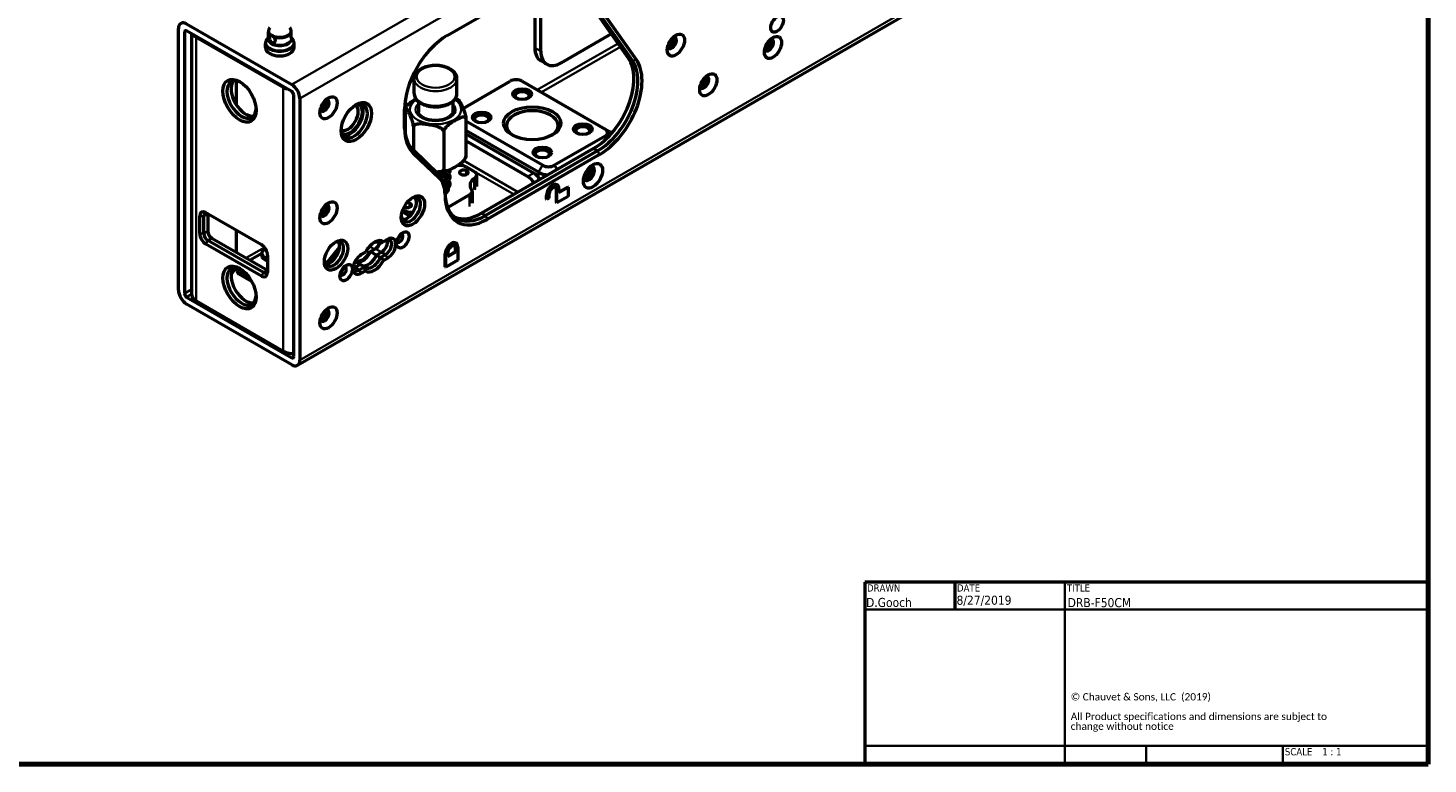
# Paper-space layout 'Sheet_1' of a CAD drawing. Header units: millimetres. Extents: x 0.8 to 58.3, y 0.8 to 58.3.
# Tile 15 of 42: x 39 to 58.3, y 0.8 to 10.9. Entities that reach past the tile are written whole.
import ezdxf
from ezdxf.enums import TextEntityAlignment as Align

# ---------------------------------------------------------------- set-up
doc = ezdxf.new("R2010")
doc.units = ezdxf.units.MM
for name, color, linetype, lineweight in [('Border (ISO)', 7, 'Continuous', 70), ('Title (ISO)', 7, 'Continuous', 50), ('Visible (ISO)', 7, 'Continuous', 50), ('Visible Narrow (ISO)', 7, 'Continuous', 35)]:
    doc.layers.add(name, color=color, linetype=linetype, lineweight=lineweight)
doc.styles.add('Note Text (ISO)', font='tahoma.ttf')
doc.styles.add('Text Style38', font='tahoma.ttf')
doc.styles.add('Text Style39', font='tahoma.ttf')

# ---------------------------------------------------------------- blocks, each defined once
blk = doc.blocks.new('Borders Chauvet')
at = {"layer": 'Border (ISO)'}
for p, q in [((58.268, 58.268), (58.268, 0.787)), ((58.268, 0.787), (0.787, 0.787))]:
    blk.add_line(p, q, dxfattribs=at)
blk = doc.blocks.new('Title Blocks Chauvet')
at = {"layer": 'Title (ISO)'}
for p, q in [((16.335, 5.738), (8.585, 5.738)), ((8.585, 5.738), (8.585, 3.233)), ((9.823, 5.738), (9.823, 5.363)), ((16.335, 3.233), (16.335, 5.738)), ((8.585, 3.233), (16.335, 3.233))]:
    blk.add_line(p, q, dxfattribs=at)
at = {"layer": 'Title (ISO)', "lineweight": 35}
for p, q in [((11.335, 3.233), (11.335, 5.738)), ((8.585, 5.363), (16.335, 5.363)), ((11.335, 3.483), (8.585, 3.483)), ((16.335, 3.483), (11.335, 3.483)), ((12.455, 3.483), (12.455, 3.233)), ((14.335, 3.483), (14.335, 3.233))]:
    blk.add_line(p, q, dxfattribs=at)
at = {"layer": 'Title (ISO)', "style": 'Text Style38'}
for s, p in [('DRAWN', (8.615, 5.708)), ('DATE', (9.853, 5.708)), ('TITLE', (11.365, 5.708))]:
    blk.add_text(s, height=0.1, dxfattribs=at).set_placement(p, align=Align.TOP_LEFT)
at = {"layer": 'Title (ISO)', "insert": (11.418, 4.209), "char_height": 0.1, "width": 3.79714, "attachment_point": 1, "line_spacing_factor": 0.80967, "style": 'Note Text (ISO)'}
blk.add_mtext('\\fCalibri|b0|i0;\\H0.1000;© Chauvet & Sons, LLC  (2019)\\P\\fCalibri|b0|i0;\\H0.1000;\\P\\fCalibri|b0|i0;\\H0.1000;All Product specifications and dimensions are subject to change without notice \\P', dxfattribs=at)
at = {"layer": 'Title (ISO)', "insert": (14.365, 3.453), "char_height": 0.1, "attachment_point": 1, "style": 'Note Text (ISO)'}
blk.add_mtext('\\fTahoma|b0|i0;\\H0.1000;SCALE', dxfattribs=at)
at = {"layer": 'Title (ISO)'}
for tag, p, height, style in [('AUTHOR_001', (8.602, 5.396), 0.125, 'Text Style39'), ('CREATION_DATE_001', (9.847, 5.427), 0.125, 'Text Style39'), ('TITLE_001', (11.376, 5.394), 0.125, 'Text Style39'), ('Initial_View_Scale_001', (14.88, 3.353), 0.1, 'Text Style38')]:
    blk.add_attdef(tag, p, '', height=height, dxfattribs=dict(at, style=style))

psp = doc.layouts.new('Sheet_1')

# ---------------------------------------------------------------- linework, layer by layer
at = {"layer": 'Visible (ISO)'}
for p, q in [((42.7104, 6.27898), (56.62425, 14.31215)), ((44.76962, 10.81935), (46.1185, 11.59812)), ((46.06001, 10.60473), (46.06001, 11.56436)), ((46.51716, 11.57113), (47.26619, 10.50552)), ((45.97649, 11.51614), (45.97649, 10.65295)), ((46.57284, 11.53898), (47.32187, 10.47337)), ((47.37382, 10.48729), (46.62479, 11.5529)), ((41.07268, 7.31544), (41.07268, 10.91574)), ((41.1562, 10.86752), (41.1562, 7.26722)), ((41.18404, 10.98003), (42.63166, 10.14424)), ((42.63166, 10.04781), (41.18404, 10.88359)), ((41.25722, 7.24632), (41.25722, 10.84134)), ((41.31488, 10.79841), (42.51195, 10.10728)), ((42.30993, 10.79312), (42.29252, 10.77066)), ((42.30993, 10.78233), (42.30993, 10.87246)), ((42.62489, 10.78233), (42.62489, 10.87246)), ((42.62489, 10.79312), (42.64229, 10.77066)), ((46.3384, 10.444), (47.02912, 10.84279)), ((42.27056, 10.65375), (42.27056, 10.70943)), ((42.66426, 10.65375), (42.66426, 10.70943)), ((46.14155, 10.4245), (46.05803, 10.47272)), ((44.31678, 10.02209), (44.31678, 10.22461)), ((44.90521, 10.02209), (44.90521, 10.22461)), ((41.87166, 9.86167), (41.87166, 10.19627)), ((44.98913, 9.81769), (45.63547, 10.19086)), ((45.8025, 10.19086), (46.94389, 9.53187)), ((42.6595, 6.39929), (42.6595, 9.99959)), ((42.74301, 9.95137), (42.74301, 6.35107)), ((44.37478, 9.91103), (44.37478, 9.76975)), ((44.84722, 9.91103), (44.84722, 9.76975)), ((44.185, 9.5393), (44.185, 9.80676)), ((44.19384, 9.80214), (44.19384, 9.46247)), ((45.02816, 9.67307), (45.02816, 9.15874)), ((46.08089, 9.03362), (45.02816, 9.64141)), ((44.30562, 9.56129), (44.30562, 9.24111)), ((44.72278, 9.49676), (44.72278, 8.98243)), ((46.02521, 8.93718), (45.02816, 9.51283)), ((45.02816, 9.46461), (45.96118, 8.92593)), ((46.94389, 9.53187), (46.99957, 9.49973)), ((44.65798, 8.90336), (44.29675, 9.24962)), ((45.87767, 8.87771), (45.02816, 9.36817)), ((46.78401, 9.26276), (45.24288, 8.37299)), ((46.94389, 9.43544), (46.24792, 9.03362)), ((44.30233, 9.20138), (44.66356, 8.85512)), ((46.83969, 9.23062), (45.29856, 8.34085)), ((46.86753, 9.1824), (45.3264, 8.29263)), ((44.76848, 8.90003), (44.76848, 8.86499)), ((45.02738, 9.01502), (45.14114, 8.94934)), ((45.0425, 8.90986), (45.0425, 8.95807)), ((45.17573, 8.90109), (45.17573, 8.74036)), ((44.76848, 8.8036), (44.76848, 8.76862)), ((44.76848, 8.70715), (44.76848, 8.66209)), ((45.11225, 8.6726), (45.11225, 8.51187)), ((46.27576, 8.51929), (46.27576, 8.69609)), ((46.27914, 8.76623), (46.28471, 8.76301)), ((46.28133, 8.51607), (46.28133, 8.69287)), ((46.30917, 8.66716), (46.42888, 8.73627)), ((46.30917, 8.66073), (46.43444, 8.73306)), ((46.30917, 8.70895), (46.30917, 8.66073)), ((46.43444, 8.73306), (46.42888, 8.73627)), ((46.43444, 8.73306), (46.43444, 8.60447)), ((44.26301, 8.45983), (44.26301, 8.50804)), ((45.07766, 8.62477), (44.77911, 8.45241)), ((46.13657, 8.56751), (46.13657, 8.61572)), ((46.14214, 8.56429), (46.13657, 8.56751)), ((46.14214, 8.56429), (46.14214, 8.61251)), ((46.16997, 8.58036), (46.14214, 8.56429)), ((46.16997, 8.62858), (46.16997, 8.58036)), ((46.28133, 8.51607), (46.27576, 8.51929)), ((46.43444, 8.60447), (46.28133, 8.51607)), ((41.36499, 8.09336), (41.36499, 8.33445)), ((41.42067, 8.09336), (41.42067, 8.33445)), ((41.44851, 8.38267), (42.21407, 7.94067)), ((41.47634, 8.3666), (41.47634, 8.1255)), ((44.17422, 8.28607), (44.1458, 8.30247)), ((44.15224, 8.39519), (44.25759, 8.33437)), ((44.19462, 8.40287), (44.16165, 8.4219)), ((41.87166, 7.83298), (41.87166, 8.13836)), ((42.21407, 7.5067), (41.44851, 7.9487)), ((42.24191, 7.55492), (41.47634, 7.99692)), ((41.53202, 8.02907), (42.29759, 7.58707)), ((43.10908, 7.67907), (43.28924, 7.90328)), ((43.85378, 7.95674), (43.82594, 7.97282)), ((43.95122, 8.013), (43.89477, 7.9804)), ((44.8872, 7.96259), (44.89276, 7.95938)), ((44.91723, 7.90531), (44.91723, 7.72851)), ((42.21845, 7.81622), (42.05957, 7.72449)), ((42.21845, 7.82012), (42.21845, 7.78798)), ((42.27243, 7.87953), (42.25305, 7.86834)), ((42.25305, 7.7719), (42.29759, 7.74619)), ((42.25305, 7.73976), (42.29759, 7.71404)), ((42.29759, 7.79601), (42.29759, 7.55492)), ((43.28798, 7.8925), (43.15781, 7.73057)), ((43.57539, 7.66743), (43.50392, 7.70869)), ((43.64577, 7.83664), (43.58931, 7.80405)), ((43.65719, 7.85661), (43.69661, 7.83385)), ((43.69661, 7.83385), (43.77027, 7.87638)), ((43.78418, 7.88441), (43.71459, 7.84423)), ((43.71459, 7.84423), (43.7981, 7.79601)), ((43.8677, 7.83619), (43.7981, 7.79601)), ((43.8677, 7.83619), (43.79811, 7.79601)), ((43.79811, 7.79601), (43.85378, 7.76387)), ((43.85378, 7.76387), (43.92338, 7.80405)), ((43.89477, 7.72324), (43.95122, 7.75583)), ((44.74463, 7.63529), (44.74463, 7.81209)), ((44.75019, 7.63207), (44.75019, 7.80887)), ((44.91723, 7.72851), (44.75019, 7.63207)), ((44.77803, 7.78315), (44.88382, 7.84423)), ((44.77803, 7.77673), (44.88939, 7.84102)), ((44.77803, 7.82494), (44.77803, 7.77673)), ((44.88382, 7.84423), (44.88382, 7.89245)), ((44.88939, 7.84102), (44.88382, 7.84423)), ((44.88939, 7.84102), (44.88939, 7.88924)), ((41.882, 7.57099), (41.882, 7.60314)), ((41.90506, 7.57099), (42.04577, 7.48976)), ((41.90506, 7.57099), (41.90506, 7.53885)), ((41.90506, 7.53885), (42.07812, 7.43893)), ((43.57539, 7.66743), (43.5058, 7.62725)), ((43.57539, 7.66743), (43.5058, 7.62725)), ((43.56147, 7.5951), (43.63107, 7.63528)), ((43.63107, 7.63529), (43.57539, 7.66743)), ((43.58931, 7.54688), (43.64576, 7.57948)), ((44.75019, 7.63207), (44.74463, 7.63529)), ((41.18404, 7.219), (42.63166, 6.38322)), ((41.31488, 7.16596), (42.51195, 6.47483)), ((42.63166, 6.28678), (41.18404, 7.12256))]:
    psp.add_line(p, q, dxfattribs=at)
for centre, major_axis, start_param, end_param in [((41.18404, 10.85145), (-0.07874, 0.13638), 5.49778727, 7.06858347), ((41.18404, 10.85145), (-0.01969, 0.0341), 5.49778714, 7.06858347), ((41.45407, 10.87877), (-0.19685, 0), 0.43723214, 0.78539816), ((44.76962, 10.14429), (-0.41339, -0.71601), 3.92699082, 5.49778715), ((47.86258, 10.72126), (-0.04429, -0.07671), 5.87947062, 9.82849265), ((47.82778, 10.74135), (0.03937, 0.06819), 3.53587896, 5.888899), ((47.83474, 10.73733), (0.04429, 0.07671), 3.46127991, 5.96349805), ((42.46741, 10.65375), (-0.19685, 0), 0, 3.14159265), ((46.25488, 10.81368), (-0.19685, -0.34095), 5.49778714, 6.28318531), ((46.3384, 10.76546), (-0.19685, -0.34095), 5.49778714, 7.06858347), ((49.19884, 10.68911), (-0.04429, -0.07671), 5.87947062, 9.82849265), ((49.16404, 10.7092), (0.03937, 0.06819), 3.53587896, 5.888899), ((49.171, 10.70518), (0.04429, 0.07671), 3.46127991, 5.96349805), ((46.78401, 9.90567), (0.3937, 0.68191), 3.92699081, 6.02138592), ((46.83969, 9.87353), (0.3937, 0.68191), 3.9269908, 6.02138594), ((46.86753, 9.85746), (0.41339, 0.71601), 3.92699077, 6.02138593), ((41.94125, 9.93851), (-0.14204, 0.24602), 5.56488268, 10.14308059), ((45.71898, 10.14264), (0.11811, 0), 0.78539816, 2.35619449), ((48.308, 10.17478), (-0.04429, -0.07671), 5.87947062, 9.82849265), ((48.2732, 10.19487), (0.03937, 0.06819), 3.53587896, 5.888899), ((48.28016, 10.19086), (0.04429, 0.07671), 3.46127991, 5.96349805), ((41.99693, 9.97066), (0.14204, -0.24602), 3.33886633, 6.08591163), ((42.65114, 10.18764), (-0.19685, 0), 0.78539816, 1.13356418), ((42.63166, 10.01566), (0.07874, -0.13638), 0.78539822, 2.35619449), ((42.63166, 10.01566), (-0.01969, 0.0341), 3.92699082, 5.49778714), ((45.8025, 9.98995), (0.09843, 0), 5.63838261, 10.06958066), ((43.08265, 9.85815), (-0.04429, -0.07671), 5.87947062, 9.82849265), ((43.05481, 9.87422), (0.04429, 0.07671), 3.46127991, 5.96349805), ((43.04089, 9.88226), (0.03937, 0.06819), 3.69686337, 5.7279146), ((43.49188, 9.64438), (-0.12795, -0.22162), 5.57202409, 10.13593917), ((43.40836, 9.6926), (-0.09843, -0.17048), 0.01767859, 3.12391406), ((43.4362, 9.67653), (-0.11811, -0.20457), 0.05158274, 3.09000991), ((43.4362, 9.67653), (0.12795, 0.22162), 3.36091814, 6.06385982), ((45.24572, 9.66849), (0.09843, 0), 5.63838261, 10.06958066), ((45.9417, 9.58009), (0.35433, 0), 5.55190509, 10.15605817), ((44.74178, 9.8929), (-0.3937, -0.68191), 5.49778714, 6.14244431), ((44.76962, 9.87683), (-0.41339, -0.71601), 5.49778714, 6.14244431), ((46.63767, 9.50776), (0.09843, 0), 5.63838261, 10.06958066), ((46.86038, 9.48365), (0.11811, 0), 5.49778714, 7.06858347), ((46.86038, 9.41936), (0.19685, 0), 0.50328012, 0.78539816), ((46.08089, 9.18631), (0.09843, 0), 5.63838261, 10.06958066), ((44.3242, 8.4209), (0.29528, 0.51143), 5.49803669, 6.14244437), ((45.87767, 8.71698), (0.09843, -0.17048), 1.66994911, 2.35619449), ((45.96118, 8.7652), (-0.09843, 0.17048), 4.81154176, 5.49778714), ((46.16441, 9.01754), (-0.19685, 0), 0.78539816, 1.56079566), ((46.16441, 9.08183), (-0.11811, 0), 0.78539816, 2.35619449), ((46.72118, 8.92111), (-0.05413, -0.09376), 5.81644568, 9.89151759), ((46.65159, 8.96129), (0.06398, 0.11081), 3.9016677, 5.52311026), ((46.69334, 8.93718), (0.05413, 0.09376), 3.40164355, 6.02313441), ((44.35204, 8.40483), (0.27559, 0.47734), 5.4980625, 6.14244436), ((44.611, 8.70895), (0.17717, 0), 5.54560037, 6.42295323), ((44.611, 8.64466), (0.17717, 0), 0.31968726, 0.47588225), ((45.36065, 8.75601), (-0.27559, 0), 5.58676602, 6.65706662), ((46.22008, 8.66394), (0.05906, 0.10229), 0, 2.35619449), ((46.22565, 8.66073), (0.05906, 0.10229), 5.49778714, 8.6393798), ((46.22565, 8.66073), (0.03937, 0.06819), 5.49778714, 8.6393798), ((46.22008, 8.66394), (0.03937, 0.06819), 5.49778714, 6.21241557), ((43.08265, 8.4116), (-0.04429, -0.07671), 5.87947062, 9.82849265), ((43.05481, 8.42767), (0.04429, 0.07671), 3.46127991, 5.96349805), ((43.04089, 8.43571), (0.03937, 0.06819), 3.69686337, 5.7279146), ((44.27136, 8.42285), (-0.0935, -0.16195), 5.5981834, 10.10977987), ((44.21569, 8.455), (0.0935, 0.16195), 3.44390572, 5.98087224), ((45.29856, 8.98376), (-0.3937, -0.68191), 5.49808815, 7.06858336), ((45.3264, 8.96768), (-0.41339, -0.71601), 5.49806234, 7.06858304), ((41.44851, 8.28623), (-0.05906, 0.10229), 5.49778715, 7.06858346), ((41.47634, 8.30231), (-0.03937, 0.06819), 5.49778715, 7.06858347), ((45.24288, 9.0159), (-0.3937, -0.68191), 0.07076982, 0.78539816), ((41.44851, 8.04514), (0.05906, -0.10229), 3.92699083, 5.49778713), ((41.47634, 8.06121), (0.03937, -0.06819), 3.92699082, 5.49778714), ((41.53202, 8.09336), (-0.03937, 0.06819), 0.78539816, 2.35619449), ((42.21407, 7.84423), (-0.05906, 0.10229), 3.92699083, 5.49778714), ((43.21349, 7.81209), (-0.0935, -0.16195), 5.5981834, 10.10977987), ((43.15781, 7.84423), (0.0935, 0.16195), 3.44390572, 5.98087224), ((43.77027, 7.77994), (0.11811, 0.20458), 6.22750879, 7.90965815), ((43.77027, 7.97281), (0.05906, 0.10229), 3.92699082, 4.95034616), ((43.78418, 7.98085), (-0.05906, -0.10229), 0.78539816, 1.6889377), ((43.8677, 7.93263), (-0.05906, -0.10229), 0.78539816, 2.65070998), ((43.8677, 7.93263), (0.05906, 0.10229), 3.92699082, 5.79230263), ((43.92338, 7.90049), (0.05906, 0.10229), 3.92699082, 7.06858431), ((43.95122, 7.88441), (0.07874, 0.13638), 3.92699176, 7.06857536), ((44.11825, 8.02907), (-0.0315, -0.05455), 5.89808675, 9.80987652), ((44.07649, 8.05318), (-0.0315, -0.05455), 0.93828203, 2.20331062), ((44.82814, 7.8603), (0.05906, 0.10229), 0, 2.35619449), ((44.83371, 7.85709), (0.05906, 0.10229), 5.49778714, 8.6393798), ((44.83371, 7.85709), (0.03937, 0.06819), 5.49778714, 8.6393798), ((44.82814, 7.8603), (0.03937, 0.06819), 5.49778714, 6.21241557), ((42.33656, 7.82012), (-0.11811, 0), 5.49778714, 7.06858347), ((42.33656, 7.78798), (-0.11811, 0), 0, 0.78539816), ((43.21349, 7.65136), (-0.07874, -0.13638), 4.45058959, 4.85321994), ((43.58931, 7.67547), (-0.07874, -0.13638), 3.92699176, 7.06857537), ((43.60323, 7.87638), (-0.08858, -0.15343), 6.2587999, 7.90965214), ((43.60323, 7.87638), (-0.09843, -0.17048), 0.14189695, 1.71269328), ((43.68675, 7.82816), (-0.09843, -0.17048), 0.141905, 1.71270133), ((43.68675, 7.82816), (-0.09843, -0.17048), 0.14190661, 1.71269328), ((43.77026, 7.77994), (-0.11811, -0.20458), 6.22750879, 7.90965815), ((41.94125, 7.36687), (-0.14204, 0.24602), 5.56488268, 10.14308059), ((41.99693, 7.39902), (0.14204, -0.24602), 3.33886633, 6.08591163), ((41.73246, 7.63207), (-0.09843, -0.17048), 1.26181322, 1.85957696), ((42.21407, 7.60314), (0.05906, -0.10229), 5.49778716, 7.06858346), ((42.24191, 7.61921), (0.03937, -0.06819), 5.49778715, 7.06858347), ((43.13693, 7.63949), (0.03937, 0.06819), 1.30928627, 1.39555256), ((43.33876, 7.57903), (-0.0315, -0.05455), 5.89808675, 9.80987652), ((43.297, 7.60314), (-0.0315, -0.05455), 0.93828203, 2.20331062), ((43.56147, 7.69154), (-0.05906, -0.10229), 5.65304806, 7.06858431), ((43.5058, 7.72369), (-0.05906, -0.10229), 0.49088268, 0.78539857), ((43.5058, 7.72369), (0.05906, 0.10229), 3.63247533, 3.92699082), ((41.18404, 7.25115), (-0.07874, 0.13638), 0.78539816, 2.35619449), ((41.18404, 7.25115), (0.01969, -0.0341), 3.92699082, 5.49778714), ((41.45407, 7.24632), (-0.19685, 0), 0, 0.78539816), ((43.08265, 6.96505), (-0.04429, -0.07671), 5.87947062, 9.82849265), ((43.05481, 6.98112), (0.04429, 0.07671), 3.46127991, 5.96349805), ((43.04089, 6.98916), (0.03937, 0.06819), 3.69686337, 5.7279146), ((42.65114, 6.5552), (0.19685, 0), 3.92699082, 4.75482813), ((42.63166, 6.41536), (0.01969, -0.0341), 5.49778714, 7.06858347), ((42.63166, 6.41536), (0.07874, -0.13638), 5.49778714, 7.06858347)]:
    psp.add_ellipse(centre, major_axis=major_axis, ratio=0.57735027, start_param=start_param, end_param=end_param, dxfattribs=at)
for centre, major_axis in [((49.3102, 10.97842), (0.06102, 0.1057)), ((47.91825, 10.68911), (0.08366, 0.14491)), ((49.25452, 10.65697), (0.08366, 0.14491)), ((41.91341, 9.92244), (-0.16172, 0.28011)), ((48.36368, 10.14264), (0.08366, 0.14491)), ((45.8025, 10.01405), (0.12795, 0)), ((43.13832, 9.826), (0.08366, 0.14491)), ((43.51972, 9.62831), (0.14764, 0.25572)), ((45.9417, 9.61224), (-0.3937, 0)), ((45.24572, 9.6926), (0.12795, 0)), ((46.63767, 9.53187), (0.12795, 0)), ((46.08089, 9.21042), (0.12795, 0)), ((46.77686, 8.88896), (0.0935, 0.16195)), ((43.13832, 8.37945), (0.08366, 0.14491)), ((44.2992, 8.40678), (0.11319, 0.19605)), ((44.16001, 8.00496), (0.06102, 0.1057)), ((43.24133, 7.79601), (0.11319, 0.19605)), ((41.91341, 7.3508), (0.16172, -0.28011)), ((43.38052, 7.55492), (0.06102, 0.1057)), ((43.13832, 6.93291), (0.08366, 0.14491))]:
    psp.add_ellipse(centre, major_axis=major_axis, ratio=0.57735027, dxfattribs=at)
for points, knots in [([(42.32846, 10.92441), (42.32623, 10.92153), (42.32415, 10.91852), (42.32034, 10.91223), (42.31861, 10.90894), (42.31557, 10.90214), (42.31426, 10.89861), (42.31213, 10.89137), (42.31131, 10.88765), (42.31021, 10.88011), (42.30993, 10.87629), (42.30993, 10.87246)], [0.364863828, 0.364863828, 0.364863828, 0.364863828, 0.448970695, 0.448970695, 0.533077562, 0.533077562, 0.617184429, 0.617184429, 0.701291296, 0.701291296, 0.785398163, 0.785398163, 0.785398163, 0.785398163]), ([(42.33074, 10.82729), (42.33066, 10.82725), (42.33059, 10.82721), (42.32784, 10.82562), (42.32574, 10.82273), (42.32304, 10.81425), (42.32242, 10.80864), (42.32242, 10.7964), (42.32304, 10.78904), (42.32574, 10.7738), (42.32784, 10.76593), (42.33318, 10.75202), (42.33677, 10.74501), (42.34555, 10.73328), (42.35075, 10.72856), (42.36135, 10.72244), (42.36738, 10.72067), (42.37915, 10.72055), (42.38488, 10.72217), (42.39426, 10.72759), (42.39856, 10.73175), (42.40441, 10.74205), (42.40594, 10.74818), (42.40594, 10.7543), (42.40594, 10.76042), (42.40441, 10.76727), (42.39856, 10.78068), (42.39426, 10.78728), (42.38943, 10.79323), (42.3893, 10.7934), (42.38917, 10.79356)], [0.341025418, 0.341025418, 0.341025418, 0.341025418, 0.342635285, 0.342635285, 0.399770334, 0.399770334, 0.456905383, 0.456905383, 0.514040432, 0.514040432, 0.571175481, 0.571175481, 0.628266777, 0.628266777, 0.685358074, 0.685358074, 0.742449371, 0.742449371, 0.799540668, 0.799540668, 0.856675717, 0.856675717, 0.913810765, 0.913810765, 0.913810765, 0.970945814, 0.970945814, 1.028080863, 1.028080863, 1.02969073, 1.02969073, 1.02969073, 1.02969073]), ([(42.33074, 10.82729), (42.33213, 10.82805), (42.33392, 10.82861), (42.33938, 10.82939), (42.34346, 10.82916), (42.34983, 10.82752), (42.35191, 10.8268), (42.35541, 10.82527), (42.35681, 10.82457), (42.35955, 10.82303), (42.36088, 10.82221), (42.36395, 10.82011), (42.36567, 10.81879), (42.37088, 10.81441), (42.37426, 10.81101), (42.38155, 10.80292), (42.38536, 10.7982), (42.38917, 10.79356)], [-1.270318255, -1.270318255, -1.270318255, -1.270318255, -1.240913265, -1.240913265, -1.193044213, -1.193044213, -1.170377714, -1.170377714, -1.155171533, -1.155171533, -1.140549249, -1.140549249, -1.1210825, -1.1210825, -1.080956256, -1.080956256, -1.032789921, -1.032789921, -1.032789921, -1.032789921]), ([(42.62489, 10.87246), (42.62489, 10.87629), (42.62461, 10.88011), (42.62351, 10.88765), (42.62269, 10.89137), (42.62056, 10.89861), (42.61925, 10.90214), (42.61621, 10.90894), (42.61448, 10.91223), (42.61066, 10.91852), (42.60858, 10.92153), (42.60635, 10.92441)], [3.926990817, 3.926990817, 3.926990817, 3.926990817, 4.011097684, 4.011097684, 4.095204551, 4.095204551, 4.179311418, 4.179311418, 4.263418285, 4.263418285, 4.347525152, 4.347525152, 4.347525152, 4.347525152]), ([(42.29252, 10.77066), (42.28984, 10.7672), (42.28735, 10.76359), (42.28281, 10.75609), (42.28076, 10.7522), (42.27717, 10.74416), (42.27563, 10.74001), (42.27313, 10.73151), (42.27217, 10.72716), (42.27088, 10.71835), (42.27056, 10.71389), (42.27056, 10.70943)], [0.364863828, 0.364863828, 0.364863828, 0.364863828, 0.448970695, 0.448970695, 0.533077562, 0.533077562, 0.617184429, 0.617184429, 0.701291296, 0.701291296, 0.785398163, 0.785398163, 0.785398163, 0.785398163]), ([(42.66426, 10.70943), (42.66426, 10.71389), (42.66393, 10.71835), (42.66264, 10.72716), (42.66168, 10.73151), (42.65918, 10.74001), (42.65764, 10.74416), (42.65405, 10.7522), (42.652, 10.75609), (42.64746, 10.76359), (42.64497, 10.7672), (42.64229, 10.77066)], [3.926990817, 3.926990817, 3.926990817, 3.926990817, 4.011097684, 4.011097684, 4.095204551, 4.095204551, 4.179311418, 4.179311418, 4.263418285, 4.263418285, 4.347525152, 4.347525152, 4.347525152, 4.347525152]), ([(44.90521, 10.22461), (44.90521, 10.24296), (44.90091, 10.26123), (44.88441, 10.29648), (44.87164, 10.31323), (44.83795, 10.3448), (44.81611, 10.35912), (44.76607, 10.383), (44.73765, 10.39235), (44.67782, 10.40501), (44.64644, 10.40834), (44.5837, 10.40886), (44.55234, 10.40607), (44.49238, 10.39456), (44.46379, 10.38582), (44.41198, 10.36272), (44.38879, 10.34833), (44.35115, 10.3147), (44.33642, 10.29551), (44.32044, 10.25846), (44.31678, 10.24156), (44.31678, 10.22461)], [0.78539816, 0.78539816, 0.78539816, 0.78539816, 1.04944523, 1.04944523, 1.33755266, 1.33755266, 1.66552206, 1.66552206, 2.00504248, 2.00504248, 2.34193815, 2.34193815, 2.67717263, 2.67717263, 3.01380956, 3.01380956, 3.35327489, 3.35327489, 3.68308473, 3.68308473, 3.92699082, 3.92699082, 3.92699082, 3.92699082]), ([(44.31678, 10.02209), (44.31678, 10.00374), (44.32109, 9.98547), (44.33759, 9.95022), (44.35036, 9.93347), (44.38405, 9.9019), (44.40589, 9.88758), (44.45593, 9.8637), (44.48435, 9.85435), (44.54418, 9.84169), (44.57556, 9.83836), (44.6383, 9.83784), (44.66965, 9.84063), (44.72962, 9.85214), (44.75821, 9.86088), (44.81002, 9.88398), (44.8332, 9.89837), (44.87084, 9.932), (44.88558, 9.95119), (44.90155, 9.98824), (44.90521, 10.00514), (44.90521, 10.02209)], [3.92699082, 3.92699082, 3.92699082, 3.92699082, 4.19103789, 4.19103789, 4.47914531, 4.47914531, 4.80711471, 4.80711471, 5.14663514, 5.14663514, 5.4835308, 5.4835308, 5.81876529, 5.81876529, 6.15540221, 6.15540221, 6.49486755, 6.49486755, 6.82467739, 6.82467739, 7.06858347, 7.06858347, 7.06858347, 7.06858347]), ([(44.19607, 9.81815), (44.19643, 9.81899), (44.1968, 9.81982), (44.19754, 9.82149), (44.19792, 9.82232), (44.19868, 9.82397), (44.19907, 9.8248), (44.19985, 9.82644), (44.20025, 9.82726), (44.20105, 9.8289), (44.20146, 9.82971), (44.20187, 9.83052)], [2.6005560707, 2.6005560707, 2.6005560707, 2.6005560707, 2.6086606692, 2.6086606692, 2.6167652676, 2.6167652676, 2.624869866, 2.624869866, 2.6329744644, 2.6329744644, 2.6410790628, 2.6410790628, 2.6410790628, 2.6410790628]), ([(44.20191, 9.83051), (44.20372, 9.83408), (44.20571, 9.83757), (44.21444, 9.85129), (44.22393, 9.86244), (44.24932, 9.88816), (44.2688, 9.90294), (44.30607, 9.92823), (44.32382, 9.93904), (44.34033, 9.94868)], [1.856025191, 1.856025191, 1.856025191, 1.856025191, 1.884101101, 1.884101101, 1.980126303, 1.980126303, 2.176474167, 2.176474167, 2.350769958, 2.350769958, 2.350769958, 2.350769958]), ([(44.88702, 9.95719), (44.88736, 9.95701), (44.8877, 9.95683), (44.89266, 9.95418), (44.89723, 9.95163), (44.90622, 9.94638), (44.91064, 9.94368), (44.91934, 9.93814), (44.92361, 9.9353), (44.92781, 9.93238)], [4.670728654, 4.670728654, 4.670728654, 4.670728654, 4.673907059, 4.673907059, 4.717743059, 4.717743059, 4.761579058, 4.761579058, 4.805415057, 4.805415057, 4.805415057, 4.805415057]), ([(44.92781, 9.93233), (44.9287, 9.93173), (44.92959, 9.93099), (44.93669, 9.92416), (44.94382, 9.91233), (44.95827, 9.88516), (44.9656, 9.86985), (44.97227, 9.85548), (44.97894, 9.84111), (44.98627, 9.82485), (45.00072, 9.78971), (45.00785, 9.77082), (45.01714, 9.73973), (45.02062, 9.72657), (45.02461, 9.70711), (45.02617, 9.69793), (45.02771, 9.68453), (45.02816, 9.67792), (45.02816, 9.67307)], [1.95319424, 1.95319424, 1.95319424, 1.95319424, 1.9801263, 1.9801263, 2.17647417, 2.17647417, 2.37282203, 2.37282203, 2.37282203, 2.5691699, 2.5691699, 2.76551776, 2.76551776, 2.86154296, 2.86154296, 2.92076269, 2.92076269, 2.96602754, 2.96602754, 2.96602754, 2.96602754]), ([(44.30562, 9.56129), (44.30562, 9.56614), (44.30517, 9.57275), (44.30363, 9.58615), (44.30207, 9.59533), (44.29808, 9.61479), (44.2946, 9.62796), (44.28531, 9.65904), (44.27818, 9.67793), (44.26372, 9.71307), (44.2564, 9.72933), (44.24973, 9.7437), (44.24306, 9.75807), (44.23573, 9.77339), (44.22127, 9.80055), (44.21414, 9.81238), (44.20485, 9.82133), (44.20138, 9.82315), (44.19738, 9.8209), (44.19583, 9.81844), (44.19428, 9.81168), (44.19384, 9.80699), (44.19384, 9.80214)], [1.77961652, 1.77961652, 1.77961652, 1.77961652, 1.82488137, 1.82488137, 1.8841011, 1.8841011, 1.9801263, 1.9801263, 2.17647417, 2.17647417, 2.37282203, 2.37282203, 2.37282203, 2.5691699, 2.5691699, 2.76551776, 2.76551776, 2.86154296, 2.86154296, 2.92076269, 2.92076269, 2.96602754, 2.96602754, 2.96602754, 2.96602754]), ([(44.84722, 9.76975), (44.84722, 9.76228), (44.84569, 9.75474), (44.83695, 9.7347), (44.82705, 9.72152), (44.79937, 9.69869), (44.78359, 9.68894), (44.74662, 9.67214), (44.72544, 9.6651), (44.67951, 9.65473), (44.65472, 9.65147), (44.60426, 9.64932), (44.5786, 9.65047), (44.52939, 9.65706), (44.50585, 9.66249), (44.46364, 9.67672), (44.44493, 9.68548), (44.41415, 9.70472), (44.40203, 9.71515), (44.38431, 9.73613), (44.37903, 9.74651), (44.37535, 9.76074), (44.37478, 9.76525), (44.37478, 9.76975)], [5.49778714, 5.49778714, 5.49778714, 5.49778714, 5.7443637, 5.7443637, 6.10848172, 6.10848172, 6.40196961, 6.40196961, 6.6959446, 6.6959446, 6.9949448, 6.9949448, 7.29650538, 7.29650538, 7.59716349, 7.59716349, 7.89363829, 7.89363829, 8.18566054, 8.18566054, 8.49090707, 8.49090707, 8.6393798, 8.6393798, 8.6393798, 8.6393798]), ([(45.02816, 9.67307), (45.02816, 9.67792), (45.02694, 9.68287), (45.02273, 9.69052), (45.01848, 9.69388), (45.00756, 9.69843), (44.99806, 9.69862), (44.97268, 9.69503), (44.9532, 9.68732), (44.9137, 9.6685), (44.89369, 9.65742), (44.87547, 9.6469), (44.85725, 9.63638), (44.83723, 9.62435), (44.79773, 9.59756), (44.77826, 9.58278), (44.75287, 9.55706), (44.74338, 9.5459), (44.73246, 9.52875), (44.72821, 9.52047), (44.72399, 9.50796), (44.72278, 9.50161), (44.72278, 9.49676)], [1.77961652, 1.77961652, 1.77961652, 1.77961652, 1.82488137, 1.82488137, 1.8841011, 1.8841011, 1.9801263, 1.9801263, 2.17647417, 2.17647417, 2.37282203, 2.37282203, 2.37282203, 2.5691699, 2.5691699, 2.76551776, 2.76551776, 2.86154296, 2.86154296, 2.92076269, 2.92076269, 2.96602754, 2.96602754, 2.96602754, 2.96602754]), ([(44.72278, 9.49676), (44.72278, 9.50161), (44.72112, 9.50751), (44.71536, 9.51848), (44.70955, 9.5252), (44.69464, 9.53836), (44.68166, 9.54605), (44.64699, 9.56248), (44.62038, 9.57012), (44.56643, 9.58246), (44.53909, 9.58716), (44.5142, 9.59101), (44.48931, 9.59486), (44.46196, 9.59862), (44.40801, 9.60298), (44.3814, 9.60356), (44.34673, 9.59786), (44.33376, 9.59419), (44.31884, 9.58564), (44.31303, 9.58072), (44.30728, 9.57153), (44.30562, 9.56614), (44.30562, 9.56129)], [1.77961652, 1.77961652, 1.77961652, 1.77961652, 1.82488137, 1.82488137, 1.8841011, 1.8841011, 1.9801263, 1.9801263, 2.17647417, 2.17647417, 2.37282203, 2.37282203, 2.37282203, 2.5691699, 2.5691699, 2.76551776, 2.76551776, 2.86154296, 2.86154296, 2.92076269, 2.92076269, 2.96602754, 2.96602754, 2.96602754, 2.96602754]), ([(44.72278, 8.98243), (44.72278, 8.97758), (44.72399, 8.97263), (44.72821, 8.96498), (44.73246, 8.96162), (44.74338, 8.95707), (44.75287, 8.95687), (44.77826, 8.96046), (44.79773, 8.96818), (44.83723, 8.98699), (44.85725, 8.99807), (44.89369, 9.01911), (44.9137, 9.03114), (44.9532, 9.05794), (44.97268, 9.07271), (44.99806, 9.09843), (45.00756, 9.10959), (45.01848, 9.12675), (45.02273, 9.13502), (45.02694, 9.14754), (45.02816, 9.15389), (45.02816, 9.15874)], [-1.77961652, -1.77961652, -1.77961652, -1.77961652, -1.73435168, -1.73435168, -1.67513195, -1.67513195, -1.57910674, -1.57910674, -1.38275888, -1.38275888, -1.18641102, -1.18641102, -0.99006315, -0.99006315, -0.79371529, -0.79371529, -0.69769008, -0.69769008, -0.63847035, -0.63847035, -0.59320551, -0.59320551, -0.59320551, -0.59320551]), ([(45.02593, 9.14273), (45.02557, 9.14189), (45.0252, 9.14106), (45.02446, 9.13939), (45.02408, 9.13856), (45.02332, 9.13691), (45.02293, 9.13608), (45.02215, 9.13444), (45.02175, 9.13362), (45.02094, 9.13198), (45.02054, 9.13117), (45.02012, 9.13035)], [5.7421487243, 5.7421487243, 5.7421487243, 5.7421487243, 5.7502533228, 5.7502533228, 5.7583579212, 5.7583579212, 5.7664625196, 5.7664625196, 5.774567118, 5.774567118, 5.7826717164, 5.7826717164, 5.7826717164, 5.7826717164]), ([(45.02816, 9.15874), (45.02816, 9.15389), (45.02771, 9.1492), (45.02674, 9.14494), (45.02636, 9.14378), (45.02592, 9.14278)], [-1.7796165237, -1.7796165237, -1.7796165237, -1.7796165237, -1.7343516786, -1.7343516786, -1.7137837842, -1.7137837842, -1.7137837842, -1.7137837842]), ([(44.61824, 8.94144), (44.63652, 8.9408), (44.65419, 8.94134), (44.68166, 8.94586), (44.69464, 8.94953), (44.70955, 8.95807), (44.71536, 8.96299), (44.72112, 8.97219), (44.72278, 8.97758), (44.72278, 8.98243)], [-0.929352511, -0.929352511, -0.929352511, -0.929352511, -0.793715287, -0.793715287, -0.697690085, -0.697690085, -0.638470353, -0.638470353, -0.593205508, -0.593205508, -0.593205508, -0.593205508]), ([(44.77267, 8.96036), (44.76466, 8.95832), (44.75656, 8.95644), (44.74022, 8.95299), (44.73197, 8.95143), (44.71536, 8.94861), (44.707, 8.94736), (44.69018, 8.94518), (44.68172, 8.94425), (44.66474, 8.9427), (44.65621, 8.94208), (44.64767, 8.94163)], [0.370721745, 0.370721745, 0.370721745, 0.370721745, 0.435236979, 0.435236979, 0.499752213, 0.499752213, 0.564267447, 0.564267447, 0.628782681, 0.628782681, 0.693297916, 0.693297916, 0.693297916, 0.693297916]), ([(44.6599, 8.90149), (44.66428, 8.90209), (44.66858, 8.90278), (44.68972, 8.90668), (44.70549, 8.9113), (44.73178, 8.92251), (44.74276, 8.92919), (44.75865, 8.94292), (44.76391, 8.95014), (44.76711, 8.95748), (44.76744, 8.95831), (44.76773, 8.95913)], [15.1951771, 15.1951771, 15.1951771, 15.1951771, 15.231162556, 15.231162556, 15.376322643, 15.376322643, 15.518622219, 15.518622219, 15.65760846, 15.65760846, 15.675567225, 15.675567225, 15.675567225, 15.675567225]), ([(44.80887, 8.9736), (44.8089, 8.97318), (44.80892, 8.97276), (44.80941, 8.96006), (44.80642, 8.94756), (44.79488, 8.92513), (44.7864, 8.91483), (44.76393, 8.89569), (44.74906, 8.887), (44.71898, 8.87455), (44.70424, 8.87006), (44.68864, 8.8667)], [8.817646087, 8.817646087, 8.817646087, 8.817646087, 8.822780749, 8.822780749, 8.973411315, 8.973411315, 9.120388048, 9.120388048, 9.288462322, 9.288462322, 9.421273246, 9.421273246, 9.421273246, 9.421273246]), ([(44.71411, 8.81862), (44.7266, 8.82353), (44.73743, 8.82943), (44.75473, 8.84237), (44.76109, 8.84965), (44.76873, 8.86334), (44.77003, 8.86957), (44.76936, 8.87756), (44.76902, 8.87945), (44.76848, 8.88138)], [18.280895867, 18.280895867, 18.280895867, 18.280895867, 18.412292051, 18.412292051, 18.551879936, 18.551879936, 18.696619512, 18.696619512, 18.739983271, 18.739983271, 18.739983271, 18.739983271]), ([(44.79088, 8.92128), (44.79791, 8.91252), (44.80317, 8.90294), (44.80993, 8.87996), (44.80987, 8.86598), (44.8026, 8.84184), (44.79641, 8.83108), (44.77868, 8.81061), (44.76639, 8.80108), (44.74431, 8.78882), (44.73581, 8.7849), (44.72677, 8.78144)], [5.243427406, 5.243427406, 5.243427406, 5.243427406, 5.37075554, 5.37075554, 5.533676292, 5.533676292, 5.675907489, 5.675907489, 5.836282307, 5.836282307, 5.923888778, 5.923888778, 5.923888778, 5.923888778]), ([(44.91599, 9.03308), (44.92686, 9.03461), (44.95266, 9.03601), (44.99261, 9.03071), (45.0169, 9.02087), (45.02738, 9.01502)], [0.308339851, 0.308339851, 0.308339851, 0.308339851, 0.500486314, 0.748450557, 1, 1, 1, 1]), ([(45.0425, 8.95807), (45.03603, 8.96159), (45.02078, 8.96736), (44.99378, 8.96895), (44.96838, 8.96385), (44.94924, 8.95289), (44.94017, 8.9382), (44.94281, 8.9225), (44.95285, 8.91361), (44.95898, 8.90986)], [0, 0, 0, 0, 0.14501407, 0.28656458, 0.42735625, 0.57010151, 0.71113635, 0.8541103, 1, 1, 1, 1]), ([(44.95898, 8.90986), (44.96546, 8.90634), (44.98071, 8.90057), (45.00771, 8.89898), (45.03311, 8.90408), (45.05224, 8.91504), (45.06131, 8.92973), (45.05868, 8.94543), (45.04864, 8.95432), (45.0425, 8.95807)], [0, 0, 0, 0, 0.14501407, 0.28656458, 0.42735625, 0.57010151, 0.71113635, 0.8541103, 1, 1, 1, 1]), ([(45.14114, 8.94934), (45.15127, 8.9433), (45.16832, 8.92927), (45.17822, 8.90435), (45.1724, 8.87922), (45.158, 8.86452), (45.14923, 8.85808)], [0, 0, 0, 0, 0.25348489, 0.503357, 0.7532291, 1, 1, 1, 1]), ([(44.73682, 8.73325), (44.74428, 8.73776), (44.75055, 8.74263), (44.76213, 8.75442), (44.7663, 8.76148), (44.77007, 8.77376), (44.77017, 8.7792), (44.76848, 8.78502)], [21.289879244, 21.289879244, 21.289879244, 21.289879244, 21.389166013, 21.389166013, 21.527942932, 21.527942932, 21.661573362, 21.661573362, 21.661573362, 21.661573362]), ([(44.79088, 8.82484), (44.79393, 8.82105), (44.79664, 8.81711), (44.80631, 8.80026), (44.80989, 8.78565), (44.80784, 8.75952), (44.80367, 8.74772), (44.79012, 8.72605), (44.78045, 8.71598), (44.76056, 8.7013), (44.75121, 8.69583), (44.741, 8.69103)], [1.860874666, 1.860874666, 1.860874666, 1.860874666, 1.916254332, 1.916254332, 2.090474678, 2.090474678, 2.23653622, 2.23653622, 2.38728314, 2.38728314, 2.493729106, 2.493729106, 2.493729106, 2.493729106]), ([(45.1041, 8.6979), (45.10941, 8.68971), (45.11236, 8.68089), (45.11224, 8.67208), (45.11213, 8.66334), (45.10897, 8.6546), (45.10302, 8.64656), (45.09703, 8.63846), (45.08821, 8.63106), (45.07766, 8.62477)], [0, 0, 0, 0, 0.33398531, 0.33398531, 0.33398531, 0.6659447, 0.6659447, 0.6659447, 1, 1, 1, 1]), ([(45.14891, 8.69712), (45.14904, 8.70723), (45.14933, 8.73849), (45.14921, 8.79155), (45.14925, 8.8357), (45.14923, 8.85808)], [0.172959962, 0.172959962, 0.172959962, 0.172959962, 0.333333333, 0.666666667, 1, 1, 1, 1]), ([(44.1795, 8.45982), (44.18597, 8.4563), (44.20122, 8.45054), (44.22822, 8.44894), (44.25362, 8.45405), (44.27275, 8.465), (44.28183, 8.47969), (44.27919, 8.49539), (44.26915, 8.50428), (44.26301, 8.50804)], [0, 0, 0, 0, 0.14501407, 0.28656458, 0.42735625, 0.57010151, 0.71113635, 0.8541103, 1, 1, 1, 1]), ([(44.26301, 8.50804), (44.25654, 8.51156), (44.24202, 8.51704), (44.22491, 8.51827), (44.21701, 8.51794)], [0, 0, 0, 0, 0.145014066, 0.272884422, 0.272884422, 0.272884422, 0.272884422]), ([(44.2986, 8.38392), (44.29005, 8.38305), (44.28133, 8.38274), (44.27265, 8.38297), (44.25821, 8.38336), (44.2439, 8.38526), (44.2307, 8.38864), (44.21732, 8.39207), (44.20509, 8.39702), (44.19462, 8.40287)], [0.350784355, 0.350784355, 0.350784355, 0.350784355, 0.5, 0.5, 0.5, 0.748206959, 0.748206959, 0.748206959, 1, 1, 1, 1]), ([(43.85378, 7.95674), (43.84974, 7.96058), (43.84541, 7.96386), (43.82849, 7.97363), (43.81284, 7.97696), (43.78283, 7.97399), (43.76913, 7.96988), (43.75571, 7.96366)], [0.307220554, 0.307220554, 0.307220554, 0.307220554, 0.37668672, 0.37668672, 0.565032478, 0.565032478, 0.706294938, 0.706294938, 0.706294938, 0.706294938]), ([(43.63107, 7.63529), (43.6351, 7.63145), (43.63944, 7.62817), (43.65635, 7.6184), (43.67201, 7.61507), (43.7063, 7.61846), (43.72495, 7.62519), (43.7599, 7.64537), (43.77855, 7.66017), (43.81284, 7.69637), (43.82849, 7.71778), (43.84541, 7.74708), (43.84975, 7.75536), (43.85378, 7.76387)], [1.81397873, 1.81397873, 1.81397873, 1.81397873, 1.883441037, 1.883441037, 2.071786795, 2.071786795, 2.260132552, 2.260132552, 2.448480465, 2.448480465, 2.636828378, 2.636828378, 2.706298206, 2.706298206, 2.706298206, 2.706298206]), ([(41.90506, 7.57099), (41.89791, 7.57529), (41.89189, 7.58034), (41.8879, 7.58588), (41.88397, 7.59132), (41.882, 7.59723), (41.882, 7.60314), (41.882, 7.60905), (41.88397, 7.61496), (41.8879, 7.6204), (41.88808, 7.62065), (41.88826, 7.6209), (41.88845, 7.62115)], [0, 0, 0, 0, 0.252017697, 0.252017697, 0.252017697, 0.5, 0.5, 0.5, 0.747982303, 0.747982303, 0.747982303, 0.75931189, 0.75931189, 0.75931189, 0.75931189]), ([(41.882, 7.57099), (41.882, 7.56509), (41.88397, 7.55918), (41.8879, 7.55373), (41.89189, 7.5482), (41.89791, 7.54315), (41.90506, 7.53885)], [0.5, 0.5, 0.5, 0.5, 0.747982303, 0.747982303, 0.747982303, 1, 1, 1, 1])]:
    psp.add_open_spline(points, degree=3, knots=knots, dxfattribs=at)
psp.add_open_spline([(44.17927, 8.45996), (44.17935, 8.45991), (44.17942, 8.45986), (44.1795, 8.45982)], degree=3, dxfattribs=at)
for points, weights in [([(43.89477, 7.9804), (43.8735, 7.96813), (43.85378, 7.95674)], [0.999999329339, 0.999999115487, 0.999999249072]), ([(43.89477, 7.72324), (43.8735, 7.7449), (43.85378, 7.76387)], [0.99999932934, 0.999999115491, 0.999999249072]), ([(43.64576, 7.57948), (43.63764, 7.60872), (43.63107, 7.63529)], [0.999999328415, 0.999999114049, 0.99999924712])]:
    psp.add_rational_spline(points, weights, degree=2, dxfattribs=at)
at = {"layer": 'Visible Narrow (ISO)'}
for p, q in [((42.74301, 6.35107), (56.65687, 14.38424)), ((42.63166, 10.14424), (47.20621, 12.78536)), ((47.36578, 12.62033), (42.74301, 9.95137)), ((41.18404, 10.88359), (41.1562, 10.86752)), ((41.31488, 10.79841), (41.31488, 7.16596)), ((45.97649, 10.65295), (46.06001, 10.60473)), ((46.01129, 10.07031), (47.12154, 10.71131)), ((47.15368, 10.66558), (46.06697, 10.03816)), ((47.26619, 10.50552), (47.32187, 10.47337)), ((47.32187, 10.47337), (47.37382, 10.48729)), ((42.51195, 6.47483), (42.51195, 10.10728)), ((44.29675, 9.24962), (44.30233, 9.20138)), ((46.83969, 9.23062), (46.78401, 9.26276)), ((46.96378, 9.40099), (46.94389, 9.43544)), ((45.02738, 9.01502), (44.95265, 9.05817)), ((44.9965, 9.09714), (45.74682, 8.66394)), ((46.86753, 9.1824), (46.83969, 9.23062)), ((44.66356, 8.85512), (44.65798, 8.90336)), ((45.69115, 8.6318), (45.14114, 8.94934)), ((45.87767, 8.87771), (45.96118, 8.92593)), ((46.02521, 8.93718), (46.08089, 9.03362)), ((46.02521, 8.87095), (46.02521, 8.93718)), ((46.24792, 9.03362), (46.28272, 8.97334)), ((46.28133, 8.69287), (46.27576, 8.69609)), ((44.74178, 8.62997), (44.74178, 8.66212)), ((45.07766, 8.46405), (45.07766, 8.62477)), ((46.14214, 8.61251), (46.13657, 8.61572)), ((41.42067, 8.33445), (41.36499, 8.33445)), ((41.47634, 8.3666), (41.42067, 8.33445)), ((44.19462, 8.37072), (44.19462, 8.40287)), ((45.24288, 8.37299), (45.29856, 8.34085)), ((45.29856, 8.34085), (45.3264, 8.29263)), ((41.36499, 8.09336), (41.42067, 8.09336)), ((41.42067, 8.09336), (41.47634, 8.1255)), ((41.47634, 7.99692), (41.44851, 7.9487)), ((41.53202, 8.02907), (41.47634, 7.99692)), ((42.00389, 7.75663), (42.25668, 7.90258)), ((43.77027, 7.87638), (43.70154, 7.91605)), ((42.25305, 7.7719), (42.25305, 7.73976)), ((43.15781, 7.73057), (43.1881, 7.71308)), ((43.8677, 7.83619), (43.78418, 7.88441)), ((43.92338, 7.80405), (43.8677, 7.83619)), ((43.95122, 7.75583), (43.92338, 7.80405)), ((44.75019, 7.80887), (44.74463, 7.81209)), ((44.88939, 7.88924), (44.88382, 7.89245)), ((41.88292, 7.6225), (41.84382, 7.59993)), ((42.21407, 7.5067), (42.24191, 7.55492)), ((42.24191, 7.55492), (42.29759, 7.58707)), ((43.08811, 7.69118), (43.10908, 7.67907)), ((43.4808, 7.64168), (43.5058, 7.62725)), ((43.5058, 7.62725), (43.56147, 7.5951)), ((43.56147, 7.5951), (43.58931, 7.54689)), ((41.1562, 7.26722), (41.25722, 7.32555)), ((41.25722, 7.26125), (41.18404, 7.219)), ((42.63166, 6.38322), (42.6595, 6.39929))]:
    psp.add_line(p, q, dxfattribs=at)
for centre, major_axis, start_param, end_param in [((42.46741, 10.76626), (0.16275, 0), 2.88630945, 6.53846851), ((42.46741, 10.88854), (-0.15221, 0), 5.86265097, 9.8453123), ((42.46741, 10.87246), (-0.15748, 0), 0, 0.51994006), ((42.46741, 10.87246), (0.15748, 0), 4.19244892, 6.28318531), ((42.46741, 10.7255), (-0.19158, 0), 5.86265097, 9.8453123), ((42.46741, 10.70943), (0.19685, 0), 3.14159265, 6.28318531), ((42.46741, 10.78233), (-0.15748, 0), 0, 3.14159265), ((44.611, 10.22461), (0.29422, 0), 3.14159265, 6.28318531), ((44.611, 10.02209), (-0.29422, 0), 0, 3.14159265), ((44.611, 9.80189), (0.35314, 0), 2.41030828, 7.01446968), ((44.611, 9.80189), (-0.27559, 0), 5.74208578, 9.96587749)]:
    psp.add_ellipse(centre, major_axis=major_axis, ratio=0.57735027, start_param=start_param, end_param=end_param, dxfattribs=at)
psp.add_ellipse((44.611, 10.25193), major_axis=(-0.26075, 0), ratio=0.57735027, dxfattribs=at)
for points, knots in [([(44.78432, 8.96382), (44.78417, 8.9635), (44.78402, 8.96318), (44.78387, 8.96286), (44.7819, 8.95876), (44.77945, 8.95478), (44.77651, 8.95091), (44.77357, 8.94704), (44.77015, 8.94327), (44.76619, 8.93961), (44.76222, 8.93595), (44.75771, 8.93239), (44.75269, 8.92901), (44.74265, 8.92225), (44.73055, 8.9162), (44.71694, 8.91122), (44.70333, 8.90624), (44.68821, 8.90233), (44.67241, 8.89963), (44.66935, 8.89911), (44.66627, 8.89864), (44.66317, 8.89821)], [0.332002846, 0.332002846, 0.332002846, 0.332002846, 0.3322062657, 0.3322062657, 0.3322062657, 0.334822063, 0.334822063, 0.334822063, 0.3374378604, 0.3374378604, 0.3374378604, 0.3400536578, 0.3400536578, 0.3400536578, 0.3452852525, 0.3452852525, 0.3452852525, 0.3505168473, 0.3505168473, 0.3505168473, 0.3515298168, 0.3515298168, 0.3515298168, 0.3515298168]), ([(44.78346, 8.91291), (44.78478, 8.91029), (44.78589, 8.90764), (44.78676, 8.90497), (44.78958, 8.89639), (44.79003, 8.88759), (44.78822, 8.87903), (44.78731, 8.87475), (44.78583, 8.87053), (44.78387, 8.86643), (44.7819, 8.86233), (44.77945, 8.85835), (44.77651, 8.85447), (44.77357, 8.8506), (44.77015, 8.84683), (44.76619, 8.84317), (44.76222, 8.83951), (44.75771, 8.83595), (44.75269, 8.83257), (44.74265, 8.82581), (44.73055, 8.81976), (44.71694, 8.81478), (44.71657, 8.81464), (44.71619, 8.81451), (44.71582, 8.81437)], [0.1971714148, 0.1971714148, 0.1971714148, 0.1971714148, 0.1988006, 0.1988006, 0.1988006, 0.2040321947, 0.2040321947, 0.2040321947, 0.2066479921, 0.2066479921, 0.2066479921, 0.2092637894, 0.2092637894, 0.2092637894, 0.2118795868, 0.2118795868, 0.2118795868, 0.2144953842, 0.2144953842, 0.2144953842, 0.2197269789, 0.2197269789, 0.2197269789, 0.2198704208, 0.2198704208, 0.2198704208, 0.2198704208]), ([(44.78346, 8.81647), (44.78478, 8.81385), (44.78589, 8.8112), (44.78676, 8.80853), (44.78958, 8.79995), (44.79003, 8.79115), (44.78822, 8.78259), (44.78731, 8.77831), (44.78583, 8.77409), (44.78387, 8.76999), (44.7819, 8.76589), (44.77945, 8.76191), (44.77651, 8.75804), (44.77357, 8.75416), (44.77015, 8.7504), (44.76619, 8.74673), (44.76222, 8.74307), (44.75771, 8.73952), (44.75269, 8.73614), (44.74809, 8.73304), (44.74305, 8.73009), (44.73764, 8.72732)], [0.0716138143, 0.0716138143, 0.0716138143, 0.0716138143, 0.0732423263, 0.0732423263, 0.0732423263, 0.0784739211, 0.0784739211, 0.0784739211, 0.0810897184, 0.0810897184, 0.0810897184, 0.0837055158, 0.0837055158, 0.0837055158, 0.0863213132, 0.0863213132, 0.0863213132, 0.0889371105, 0.0889371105, 0.0889371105, 0.0913342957, 0.0913342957, 0.0913342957, 0.0913342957])]:
    psp.add_open_spline(points, degree=3, knots=knots, dxfattribs=at)

# ---------------------------------------------------------------- block references
psp.add_blockref('Borders Chauvet', (0, 0))
psp.add_blockref('Title Blocks Chauvet', (41.93312, -2.44602)).add_auto_attribs({'CREATION_DATE_001': '8/27/2019', 'AUTHOR_001': 'D.Gooch', 'TITLE_001': 'DRB-F50CM', 'Initial_View_Scale_001': '1 : 1'})

doc.saveas('drawing.dxf')
